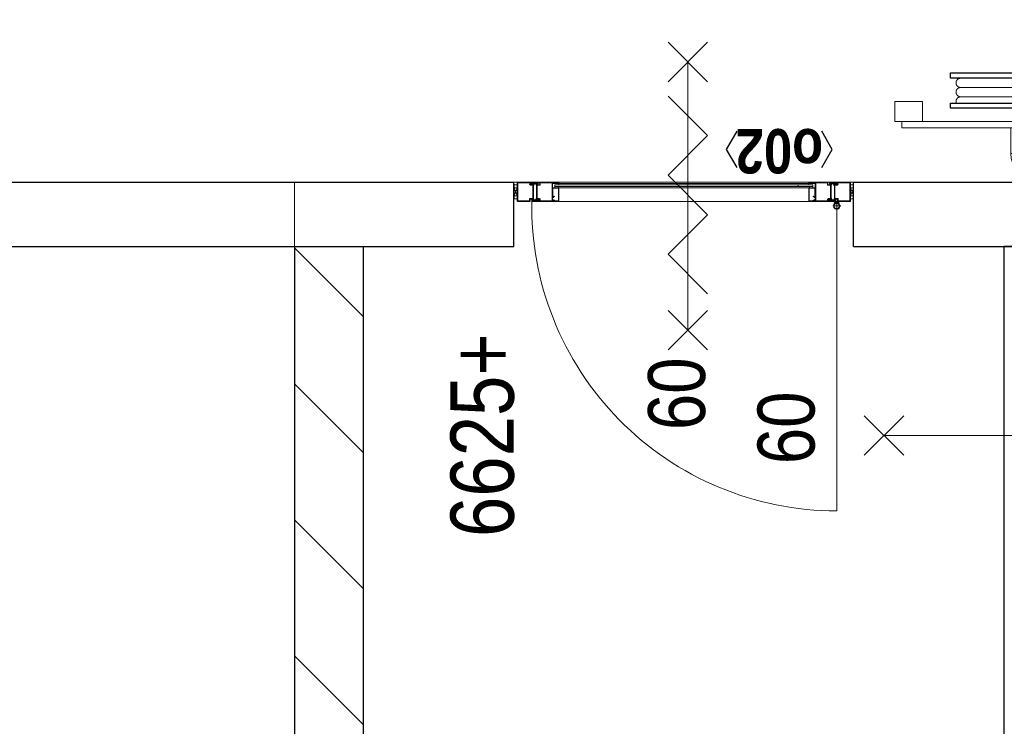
# Model space of a CAD drawing. Header units: millimetres. Extents: x -46954 to 169732, y -26853 to 94136.
# Tile 4 of 174: x -7834 to -4763, y -20086 to -17881. Entities that reach past the tile are written whole.
import ezdxf
from ezdxf.enums import TextEntityAlignment as Align

# ---------------------------------------------------------------- set-up
doc = ezdxf.new("R2010")
doc.units = ezdxf.units.MM
doc.header["$LTSCALE"] = 400
for name, color, linetype, lineweight in [('BA-Brandveiligheid', 7, 'Continuous', 15), ('Kozijnmerken', 43, 'Continuous', 9), ('mat-beton (ihwg)', 5, 'Continuous', 25), ('mat-kalkzandsteen', 5, 'Continuous', 25), ('None', 7, 'Continuous', 9), ('Tekst', 140, 'Continuous', 15)]:
    doc.layers.add(name, color=color, linetype=linetype, lineweight=lineweight)
doc.styles.add('Arial Narrow', font='ARIALN.TTF', dxfattribs={"height": 222.25})
doc.styles.add('Arial Narrow (bold)', font='ARIALNB.TTF', dxfattribs={"height": 172.861111})

# ---------------------------------------------------------------- blocks, each defined once
blk = doc.blocks.new('*X926')
at = {"layer": 'None', "lineweight": 9}
for p, q in [((-51600.8, 2705), (-51386.8, 2919)), ((-51176.5, 2705), (-50962.5, 2919)), ((-50752.3, 2705), (-50538.3, 2919)), ((-50328, 2705), (-50114, 2919))]:
    blk.add_line(p, q, dxfattribs=at)
blk = doc.blocks.new('060min zelfsluitend X')
at = {"layer": 'BA-Brandveiligheid', "color": 7, "linetype": 'Continuous', "lineweight": 15}
for p, q in [((-480.2, 61.7), (-356.7, -61.7)), ((-480.2, -61.7), (-356.7, 61.7)), ((480.2, 61.7), (356.7, -61.7)), ((480.2, -61.7), (356.7, 61.7))]:
    blk.add_line(p, q, dxfattribs=at)
at = {"layer": 'None', "color": 7, "linetype": 'Continuous', "lineweight": 15}
for p, q in [((-305.3, -61.7), (-181.8, 61.7)), ((-58.3, -61.7), (-181.8, 61.7)), ((-58.3, -61.7), (65.2, 61.7)), ((188.6, -61.7), (65.2, 61.7)), ((188.6, -61.7), (312.1, 61.7)), ((-418.5, 0), (418.5, 0))]:
    blk.add_line(p, q, dxfattribs=at)
at = {"layer": 'BA-Brandveiligheid', "color": 43, "insert": (-730.2, 124.2), "char_height": 177.8, "attachment_point": 1, "style": 'Arial Narrow'}
blk.add_mtext('60', dxfattribs=at)
blk = doc.blocks.new('Kozijnmerk 50')
at = {"layer": 'Kozijnmerken', "color": 92, "linetype": 'Continuous', "lineweight": 25}
for points in [[(-132.2, 50.6), (-164.8, -5.8), (-132.2, -62.1)], [(132.2, 50.6), (164.8, -5.8), (132.2, -62.1)]]:
    blk.add_lwpolyline(points, dxfattribs=at)
at = {"layer": 'None', "color": 43, "style": 'Arial Narrow (bold)'}
blk.add_attdef('merk', text='', height=138.3, dxfattribs=at).set_placement((0, 0), align=Align.MIDDLE_CENTER)
blk = doc.blocks.new('*U17')
at = {"layer": 'None', "color": 140, "linetype": 'Continuous', "lineweight": 15, "flags": 128}
blk.add_lwpolyline([(-21.4, 110), (58.6, 110), (58.6, 106.7, -0.391021), (52.6, 100.2), (-0.9, 95.9, 0.391021), (-12.4, 83.5), (-12.4, -83.5, 0.391021), (-0.9, -95.9), (52.6, -100.2, -0.391021), (58.6, -106.7), (58.6, -110), (-21.4, -110)], format="xyb", close=True, dxfattribs=at)
blk = doc.blocks.new('*U18')
at = {"layer": 'None', "color": 253, "linetype": 'Continuous', "lineweight": 5}
for p, q in [((96.625, -278), (96.625, 266)), ((125.704, -278), (125.704, 266)), ((50.42, -31.849), (50.42, 29))]:
    blk.add_line(p, q, dxfattribs=at)
at = {"layer": 'None', "color": 140, "linetype": 'Continuous', "lineweight": 15}
for p, q in [((50.42, 29), (1.453, 57.31)), ((0, -61), (50.42, -31.849))]:
    blk.add_line(p, q, dxfattribs=at)
at = {"layer": 'None', "color": 92, "linetype": 'Continuous', "lineweight": 25}
for points in [[(60.916, 296), (76.476, 296), (76.476, -300), (60.916, -300)], [(154.785, 296), (171.344, 296), (171.344, -302), (154.785, -302)]]:
    blk.add_lwpolyline(points, close=True, dxfattribs=at)
at = {"layer": 'None', "color": 253, "linetype": 'Continuous', "lineweight": 5}
blk.add_lwpolyline([(50.929, 18), (60.916, 18), (60.916, -18), (50.929, -18)], close=True, dxfattribs=at)
for points, knots in [([(96.866, 264), (96.866, 268.997), (93.792, 272.9335), (90.718, 276.87), (85.875, 278.0735), (81.032, 279.277), (76.476, 277.238)], [0, 0, 0, 0.333549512, 0.333549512, 0.666828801, 0.666828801, 1, 1, 1]), ([(125.825, 264), (125.825, 267.886), (123.8855, 271.2505), (121.946, 274.615), (118.586, 276.5575), (115.226, 278.5), (107.466, 278.5), (104.106, 276.5575), (100.746, 274.615), (98.806, 271.2505), (96.866, 267.886), (96.866, 264)], [0, 0, 0, 0.166769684, 0.166769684, 0.333423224, 0.333423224, 0.499994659, 0.666566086, 0.666566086, 0.833226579, 0.833226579, 1, 1, 1]), ([(154.785, 264), (154.785, 267.886), (152.845, 271.2505), (150.905, 274.615), (147.5455, 276.5575), (144.186, 278.5), (140.306, 278.5), (136.426, 278.5), (133.066, 276.5575), (129.706, 274.615), (127.7655, 271.2505), (125.825, 267.886), (125.825, 264)], [0, 0, 0, 0.166772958, 0.166772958, 0.333424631, 0.333424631, 0.499985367, 0.499985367, 0.666556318, 0.666556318, 0.833223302, 0.833223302, 1, 1, 1]), ([(76.477, -291.432), (81.039, -293.343), (85.8175, -292.072), (90.596, -290.801), (93.6105, -286.876), (96.625, -282.951), (96.625, -278)], [0, 0, 0, 0.333165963, 0.333165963, 0.666458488, 0.666458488, 1, 1, 1]), ([(96.625, -278), (96.625, -281.901), (98.573, -285.2795), (100.521, -288.658), (103.895, -290.609), (107.269, -292.56), (111.165, -292.56), (115.061, -292.56), (118.435, -290.609), (121.809, -288.658), (123.7565, -285.2795), (125.704, -281.901), (125.704, -278)], [0, 0, 0, 0.166754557, 0.166754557, 0.333426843, 0.333426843, 0.500005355, 0.500005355, 0.666583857, 0.666583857, 0.833249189, 0.833249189, 1, 1, 1]), ([(125.704, -278), (125.704, -281.901), (127.6525, -285.2795), (129.601, -288.658), (132.975, -290.609), (136.349, -292.56), (140.245, -292.56), (144.141, -292.56), (147.5145, -290.609), (150.888, -288.658), (152.836, -285.2795), (154.784, -281.901), (154.784, -278)], [0, 0, 0, 0.166757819, 0.166757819, 0.333436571, 0.333436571, 0.500014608, 0.500014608, 0.666582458, 0.666582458, 0.833245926, 0.833245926, 1, 1, 1])]:
    blk.add_open_spline(points, degree=2, knots=knots, dxfattribs=at)
blk = doc.blocks.new('BSH')
at = {"layer": 'None', "color": 140, "linetype": 'Continuous', "lineweight": 15}
for p, q in [((0, -61), (0, 111.155)), ((-159.8585, -36.7557), (-159.8585, 32.756)), ((-80, -6.8893), (-80, 2.8892))]:
    blk.add_line(p, q, dxfattribs=at)
at = {"layer": 'None', "color": 253, "linetype": 'Continuous', "lineweight": 5}
for p, q in [((135.277, -233.0824), (136.142, -233.8294)), ((27.7468, -383.0008), (105.0969, -276.5164)), ((130.6676, -289.4337), (48.7568, -402.0618))]:
    blk.add_line(p, q, dxfattribs=at)
at = {"layer": 'None', "color": 140, "linetype": 'Continuous', "lineweight": 15}
for points in [[(20, 469.75), (82, 469.75), (82, 382.75), (20, 382.75)], [(0, 448), (20, 448), (20, -452), (0, -452)], [(-160, 2.8892), (-9, 2.8892), (-9, -6.8893), (-160, -6.8893)]]:
    blk.add_lwpolyline(points, close=True, dxfattribs=at)
at = {"layer": 'None', "color": 8, "linetype": 'Continuous', "lineweight": 5}
for centre in [(-124, 37.275), (-44.5, 38.775), (-124, -41.275), (-45, -41.275)]:
    blk.add_circle(centre, 8.5, dxfattribs=at)
at = {"layer": 'None', "color": 140, "linetype": 'Continuous', "lineweight": 15}
for centre, start, end in [((-80, 28), 90, 180), ((-80, -32), 180, 270)]:
    blk.add_arc(centre, 80, start, end, dxfattribs=at)
at = {"layer": 'None', "color": 9, "linetype": 'Continuous', "lineweight": 5}
blk.add_arc((38.2528, -392.5302), 14.18399, 137.79060093, 325.77092307, dxfattribs=at)
at = {"layer": 'None', "color": 92, "linetype": 'Continuous', "lineweight": 25}
for points, knots in [([(-11.70075, 86.5025), (-12.2626, 89.0317), (-14.0137, 90.9408), (-15.7648, 92.8499), (-18.23575, 93.6275), (-20.7067, 94.4051), (-23.236, 93.84325), (-25.7653, 93.2814), (-27.67445, 91.53015), (-29.5836, 89.7789), (-30.36125, 87.3079), (-31.1389, 84.8369), (-30.57705, 82.3077), (-30.0152, 79.7785), (-28.26385, 77.8694), (-26.5125, 75.9603), (-24.0415, 75.1827), (-21.5705, 74.4051), (-19.0412, 74.96695), (-16.5119, 75.5288), (-14.60305, 77.28005), (-12.6942, 79.0313), (-11.91655, 81.5023), (-11.1389, 83.9733), (-11.70075, 86.5025)], [0, 0, 0, 0.0833344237, 0.0833344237, 0.1666618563, 0.1666618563, 0.2499968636, 0.2499968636, 0.3333348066, 0.3333348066, 0.4166657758, 0.4166657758, 0.5000000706, 0.5000000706, 0.583336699, 0.583336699, 0.666668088, 0.666668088, 0.7500039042, 0.7500039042, 0.8333377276, 0.8333377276, 0.9166657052, 0.9166657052, 1, 1, 1]), ([(-11.75695, -89.71225), (-12.375, -92.4944), (-14.3012, -94.5944), (-16.2274, -96.6944), (-18.94545, -97.54975), (-21.6635, -98.4051), (-24.4457, -97.78705), (-27.2279, -97.169), (-29.328, -95.24265), (-31.4281, -93.3163), (-32.2835, -90.5982), (-33.1389, -87.8801), (-32.52085, -85.09795), (-31.9028, -82.3158), (-29.97635, -80.2158), (-28.0499, -78.1158), (-25.3318, -77.26045), (-22.6137, -76.4051), (-19.83145, -77.02315), (-17.0492, -77.6412), (-14.94945, -79.56755), (-12.8497, -81.4939), (-11.9943, -84.212), (-11.1389, -86.9301), (-11.75695, -89.71225)], [0, 0, 0, 0.083334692, 0.083334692, 0.1666618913, 0.1666618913, 0.2499964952, 0.2499964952, 0.3333343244, 0.3333343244, 0.4166651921, 0.4166651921, 0.4999998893, 0.4999998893, 0.5833365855, 0.5833365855, 0.6666673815, 0.6666673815, 0.7500034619, 0.7500034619, 0.8333376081, 0.8333376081, 0.9166653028, 0.9166653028, 1, 1, 1])]:
    blk.add_open_spline(points, degree=2, knots=knots, dxfattribs=at)
at = {"layer": 'None', "color": 7}
blk.add_blockref('*U18', (0, 0), dxfattribs=at)
at = {"layer": 'None', "color": 140, "rotation": 180}
blk.add_blockref('*U17', (-21.4, -2), dxfattribs=at)
blk = doc.blocks.new('060min Y')
at = {"layer": 'BA-Brandveiligheid', "color": 7, "linetype": 'Continuous', "lineweight": 15}
for p, q in [((-61.7, 480.2), (61.7, 356.7)), ((61.7, 480.2), (-61.7, 356.7)), ((0, -418.5), (0, 418.5)), ((-61.7, -480.2), (61.7, -356.7)), ((61.7, -480.2), (-61.7, -356.7))]:
    blk.add_line(p, q, dxfattribs=at)
at = {"layer": 'BA-Brandveiligheid', "color": 43, "insert": (-89.5, 813), "char_height": 177.8, "attachment_point": 1, "style": 'Arial Narrow'}
blk.add_mtext('60', dxfattribs=at)
blk = doc.blocks.new('*U1176')
at = {"layer": 'None', "color": 8, "lineweight": 5}
blk.add_lwpolyline([(-49951.2, 1175), (-49951.2, 1185), (-49926.2, 1185), (-49926.2, 1175)], close=True, dxfattribs=at)
blk.add_lwpolyline([(-49951.2, 1175), (-49926.2, 1185), (-49926.2, 1175), (-49951.2, 1185)], dxfattribs=at)
blk = doc.blocks.new('*U1177')
at = {"layer": 'None', "color": 8, "linetype": 'Continuous', "lineweight": 5}
for points in [[(-49961.2, 1175), (-49959.6, 1180.4), (-49961.2, 1185), (-49956.2, 1185), (-49951.2, 1185), (-49951.2, 1180), (-49951.2, 1175), (-49956.2, 1175), (-49961.2, 1175)], [(-49916.2, 1175), (-49917.7, 1180.4), (-49916.2, 1185), (-49921.2, 1185), (-49926.2, 1185), (-49926.2, 1180), (-49926.2, 1175), (-49921.2, 1175), (-49916.2, 1175)]]:
    blk.add_open_spline(points, degree=2, knots=[0, 0, 0, 0.253055, 0.253055, 0.502036, 0.502036, 0.751018, 0.751018, 1, 1, 1], dxfattribs=at)
at = {"layer": 'None', "color": 7}
blk.add_blockref('*U1176', (0, 0), dxfattribs=at)
blk = doc.blocks.new('ARCPOLY21')
at = {"layer": 'None', "color": 8, "linetype": 'Continuous', "lineweight": 5}
for p, q in [((603.498816, 714.713573), (603.263974, 713.837028)), ((603.266954, 676.816344), (603.266954, 713.840008)), ((604.14046, 715.355217), (603.498816, 714.713573)), ((605.016947, 715.59006), (604.14046, 715.355217)), ((605.016947, 715.59), (641.516924, 715.59)), ((605.016947, 713.837028), (641.51895, 713.837028)), ((605.016947, 676.816344), (605.016947, 713.837028)), ((641.748786, 707.210541), (641.513944, 708.087087)), ((641.51895, 715.59006), (642.395437, 715.355217)), ((641.51895, 713.837028), (641.51895, 708.083987)), ((642.39049, 706.568897), (641.748786, 707.210541)), ((643.266976, 706.334054), (642.39049, 706.568897)), ((642.395437, 715.355217), (643.037081, 714.713573)), ((643.037081, 714.713573), (643.271923, 713.837028)), ((643.266976, 713.840008), (643.266976, 708.087087)), ((643.266976, 708.087087), (651.516974, 708.087087)), ((651.518941, 708.087087), (652.395487, 707.852185)), ((652.395487, 707.852185), (653.037071, 707.210541)), ((653.037071, 707.210541), (653.271973, 706.334054)), ((653.266966, 706.337094), (653.266966, 676.816344)), ((603.266954, 657.33999), (603.266954, 676.816344)), ((605.016947, 657.33707), (605.016947, 676.816344)), ((643.268943, 706.333995), (651.518941, 706.333995)), ((651.518941, 706.333995), (651.518941, 676.816344)), ((651.518941, 676.816344), (651.518941, 664.837003)), ((653.266966, 676.816344), (653.266966, 664.837003)), ((603.505969, 656.463563), (603.271961, 657.33707)), ((604.145408, 655.824125), (603.505969, 656.463563)), ((605.018973, 655.590057), (604.145408, 655.824125)), ((666.518927, 655.589998), (605.016947, 655.589998)), ((645.26695, 657.33707), (605.018973, 657.33707)), ((642.102242, 662.962556), (641.599953, 661.088109)), ((641.599953, 661.088109), (642.102242, 659.213603)), ((643.47446, 664.334774), (642.102242, 662.962556)), ((642.102242, 659.213603), (643.47446, 657.841384)), ((643.617749, 662.08756), (643.349946, 661.088109)), ((643.349946, 661.088109), (643.617749, 660.088599)), ((645.348966, 664.837062), (643.47446, 664.334774)), ((643.47446, 657.841384), (645.348966, 657.339096)), ((644.349456, 662.819266), (643.617749, 662.08756)), ((643.617749, 660.088599), (644.349456, 659.356892)), ((645.348966, 663.08707), (644.349456, 662.819266)), ((644.349456, 659.356892), (645.348966, 659.089088)), ((651.518941, 664.837003), (645.189941, 664.837003)), ((645.26695, 657.33707), (666.518927, 657.33707)), ((651.516974, 663.08701), (645.348966, 663.08701)), ((645.348966, 659.087062), (666.518927, 659.087062)), ((651.518941, 663.08707), (652.393937, 663.321495)), ((652.393937, 663.321495), (653.034508, 663.962066)), ((653.034508, 663.962066), (653.268933, 664.837062)), ((666.518927, 659.087062), (667.393923, 658.852637)), ((667.393923, 655.821502), (666.518927, 655.587077)), ((667.393923, 658.852637), (668.034494, 658.212066)), ((668.034494, 656.462073), (667.393923, 655.821502)), ((668.034494, 658.212066), (668.268919, 657.33707)), ((668.268919, 657.33707), (668.034494, 656.462073))]:
    blk.add_line(p, q, dxfattribs=at)
blk = doc.blocks.new('ARCPOLY22')
at = {"layer": 'None', "color": 8, "linetype": 'Continuous', "lineweight": 5}
for p, q in [((648.500085, 714.709997), (648.266017, 713.836491)), ((648.266017, 713.836491), (648.500085, 712.962985)), ((649.139583, 715.349495), (648.500085, 714.709997)), ((648.500085, 712.962985), (649.139583, 712.323546)), ((650.013089, 715.583503), (649.139583, 715.349495)), ((649.139583, 712.323546), (650.013089, 712.089479)), ((650.01303, 715.583563), (711.515069, 715.583563)), ((671.365023, 713.836551), (650.013089, 713.836551)), ((671.283066, 712.086558), (650.013089, 712.086558)), ((663.497508, 707.211494), (663.263083, 706.336498)), ((663.265109, 694.357216), (663.265109, 706.336558)), ((664.138079, 707.852066), (663.497508, 707.211494)), ((665.013075, 708.086491), (664.138079, 707.852066)), ((665.013075, 706.336558), (671.283066, 706.336558)), ((665.013075, 694.357216), (665.013075, 706.336558)), ((665.015101, 708.08655), (671.283066, 708.08655)), ((673.157573, 713.332236), (671.283066, 713.834465)), ((672.282577, 711.816669), (671.283066, 712.084472)), ((671.283066, 708.086491), (672.282577, 708.354354)), ((671.283066, 706.336498), (673.157573, 706.838787)), ((671.365023, 713.836551), (711.515069, 713.836551)), ((673.014224, 711.085021), (672.282577, 711.816669)), ((672.282577, 708.354354), (673.014224, 709.086001)), ((673.282087, 710.085511), (673.014224, 711.085021)), ((673.014224, 709.086001), (673.282087, 710.085511)), ((674.529791, 711.960018), (673.157573, 713.332236)), ((673.157573, 706.838787), (674.529791, 708.211005)), ((675.032079, 710.085511), (674.529791, 711.960018)), ((674.529791, 708.211005), (675.032079, 710.085511)), ((711.515069, 715.583503), (712.388575, 715.349495)), ((711.515069, 713.836551), (711.515069, 694.357216)), ((712.388575, 715.349495), (713.028014, 714.709997)), ((713.028014, 714.709997), (713.262081, 713.836491)), ((713.265061, 712.086558), (713.265061, 713.83357)), ((713.265061, 712.086558), (713.265061, 694.357216)), ((663.265109, 664.836466), (663.265109, 694.357216)), ((665.013075, 664.839566), (665.013075, 694.357216)), ((711.515069, 694.357216), (711.515069, 659.086466)), ((713.265061, 694.357216), (713.265061, 659.086525)), ((663.494945, 663.96302), (663.260043, 664.839506)), ((664.136589, 663.321376), (663.494945, 663.96302)), ((665.013075, 663.086534), (664.136589, 663.321376)), ((673.263073, 664.839566), (665.013075, 664.839566)), ((673.2651, 663.086474), (665.015101, 663.086474)), ((673.494935, 656.460047), (673.260093, 657.336533)), ((673.26504, 664.839506), (674.141586, 664.604664)), ((673.2651, 657.333553), (673.2651, 663.086474)), ((674.136579, 655.818403), (673.494935, 656.460047)), ((675.013065, 655.583501), (674.136579, 655.818403)), ((674.141586, 664.604664), (674.78323, 663.96302)), ((674.78323, 663.96302), (675.018072, 663.086534)), ((675.013065, 657.336593), (675.013065, 663.089573)), ((713.265061, 657.336593), (675.013065, 657.336593)), ((711.76511, 655.58356), (675.015092, 655.58356)), ((711.749554, 658.211052), (711.515069, 659.086049)), ((712.390065, 657.570481), (711.749554, 658.211052)), ((711.765051, 655.589461), (731.513083, 655.589461)), ((713.265061, 657.336056), (712.390065, 657.570481)), ((731.513083, 659.086466), (713.265061, 659.086466)), ((713.265061, 657.336473), (731.513083, 657.336473)), ((732.386589, 658.849478), (731.513083, 659.083545)), ((731.513083, 655.589521), (732.386589, 655.823588)), ((733.026028, 658.210039), (732.386589, 658.849478)), ((732.386589, 655.823588), (733.026028, 656.463027)), ((733.260095, 657.336533), (733.026028, 658.210039)), ((733.026028, 656.463027), (733.260095, 657.336533))]:
    blk.add_line(p, q, dxfattribs=at)
blk = doc.blocks.new('ARCPOLY24')
at = {"layer": 'None', "color": 8, "linetype": 'Continuous', "lineweight": 5}
for p, q in [((868.494928, 714.709997), (868.26092, 713.836491)), ((868.26092, 713.836491), (868.494928, 712.962985)), ((869.134426, 715.349495), (868.494928, 714.709997)), ((868.494928, 712.962985), (869.134426, 712.323546)), ((870.007932, 715.583503), (869.134426, 715.349495)), ((869.134426, 712.323546), (870.007932, 712.089479)), ((870.007873, 715.583563), (931.509912, 715.583563)), ((891.359866, 713.836551), (870.007932, 713.836551)), ((891.277909, 712.086558), (870.007932, 712.086558)), ((883.492351, 707.211494), (883.257926, 706.336498)), ((883.259952, 694.357216), (883.259952, 706.336558)), ((884.132922, 707.852066), (883.492351, 707.211494)), ((885.007918, 708.086491), (884.132922, 707.852066)), ((885.007918, 706.336558), (891.277909, 706.336558)), ((885.007918, 694.357216), (885.007918, 706.336558)), ((885.009944, 708.08655), (891.277909, 708.08655)), ((893.152416, 713.332236), (891.277909, 713.834465)), ((892.27742, 711.816669), (891.277909, 712.084472)), ((891.277909, 708.086491), (892.27742, 708.354354)), ((891.277909, 706.336498), (893.152416, 706.838787)), ((891.359866, 713.836551), (931.509912, 713.836551)), ((893.009067, 711.085021), (892.27742, 711.816669)), ((892.27742, 708.354354), (893.009067, 709.086001)), ((893.27693, 710.085511), (893.009067, 711.085021)), ((893.009067, 709.086001), (893.27693, 710.085511)), ((894.524634, 711.960018), (893.152416, 713.332236)), ((893.152416, 706.838787), (894.524634, 708.211005)), ((895.026922, 710.085511), (894.524634, 711.960018)), ((894.524634, 708.211005), (895.026922, 710.085511)), ((931.509912, 715.583503), (932.383418, 715.349495)), ((931.509912, 713.836551), (931.509912, 694.357216)), ((932.383418, 715.349495), (933.022857, 714.709997)), ((933.022857, 714.709997), (933.256924, 713.836491)), ((933.259904, 712.086558), (933.259904, 713.83357)), ((933.259904, 712.086558), (933.259904, 694.357216)), ((883.259952, 664.836466), (883.259952, 694.357216)), ((885.007918, 664.839566), (885.007918, 694.357216)), ((931.509912, 694.357216), (931.509912, 659.086466)), ((933.259904, 694.357216), (933.259904, 659.086525)), ((883.489788, 663.96302), (883.254886, 664.839506)), ((884.131432, 663.321376), (883.489788, 663.96302)), ((885.007918, 663.086534), (884.131432, 663.321376)), ((893.257916, 664.839566), (885.007918, 664.839566)), ((893.259943, 663.086474), (885.009944, 663.086474)), ((893.489778, 656.460047), (893.254936, 657.336533)), ((893.259883, 664.839506), (894.136429, 664.604664)), ((893.259943, 657.333553), (893.259943, 663.086474)), ((894.131422, 655.818403), (893.489778, 656.460047)), ((895.007908, 655.583501), (894.131422, 655.818403)), ((894.136429, 664.604664), (894.778073, 663.96302)), ((894.778073, 663.96302), (895.012915, 663.086534)), ((895.007908, 657.336593), (895.007908, 663.089573)), ((933.259904, 657.336593), (895.007908, 657.336593)), ((931.759953, 655.58356), (895.009935, 655.58356)), ((931.744397, 658.211052), (931.509912, 659.086049)), ((932.384908, 657.570481), (931.744397, 658.211052)), ((931.759894, 655.589461), (951.507926, 655.589461)), ((933.259904, 657.335997), (932.384908, 657.570481)), ((951.507926, 659.086466), (933.259904, 659.086466)), ((933.259904, 657.336473), (951.507926, 657.336473)), ((952.381432, 658.849478), (951.507926, 659.083545)), ((951.507926, 655.589521), (952.381432, 655.823588)), ((953.020871, 658.210039), (952.381432, 658.849478)), ((952.381432, 655.823588), (953.020871, 656.463027)), ((953.254938, 657.336533), (953.020871, 658.210039)), ((953.020871, 656.463027), (953.254938, 657.336533))]:
    blk.add_line(p, q, dxfattribs=at)
blk = doc.blocks.new('*U1181')
at = {"layer": 'None', "color": 8, "lineweight": 5}
blk.add_lwpolyline([(-49951.2, 2224), (-49951.2, 2234), (-49926.2, 2234), (-49926.2, 2224)], close=True, dxfattribs=at)
blk.add_lwpolyline([(-49951.2, 2224), (-49926.2, 2234), (-49926.2, 2224), (-49951.2, 2234)], dxfattribs=at)
blk = doc.blocks.new('*U1182')
at = {"layer": 'None', "color": 8, "linetype": 'Continuous', "lineweight": 5}
for points in [[(-49961.2, 2224), (-49959.6, 2229.3), (-49961.2, 2234), (-49956.2, 2234), (-49951.2, 2234), (-49951.2, 2229), (-49951.2, 2224), (-49956.2, 2224), (-49961.2, 2224)], [(-49916.2, 2224), (-49917.7, 2229.3), (-49916.2, 2234), (-49921.2, 2234), (-49926.2, 2234), (-49926.2, 2229), (-49926.2, 2224), (-49921.2, 2224), (-49916.2, 2224)]]:
    blk.add_open_spline(points, degree=2, knots=[0, 0, 0, 0.253055, 0.253055, 0.502036, 0.502036, 0.751018, 0.751018, 1, 1, 1], dxfattribs=at)
at = {"layer": 'None', "color": 7}
blk.add_blockref('*U1181', (0, 0), dxfattribs=at)
blk = doc.blocks.new('*U1183')
at = {"layer": 'None', "color": 8, "linetype": 'Continuous', "lineweight": 5}
for p, q in [((-49914.5, 2182.5), (-49916.4, 2179)), ((-49914.8, 2180.4), (-49914.7, 2180.6)), ((-49914.7, 2180.6), (-49914.5, 2180.6)), ((-49914.3, 2182.6), (-49914.5, 2182.5)), ((-49914.5, 2180.6), (-49914.4, 2180.4)), ((-49914, 2182.7), (-49914.3, 2182.6)), ((-49913.8, 2182.6), (-49914, 2182.7)), ((-49912.4, 2181.1), (-49913.8, 2182.6)), ((-49912.4, 2175.4), (-49912.4, 2181.1)), ((-49965.3, 2178.1), (-49965.4, 2177.5)), ((-49965.4, 2163.9), (-49965.4, 2177.5)), ((-49965.4, 2163.9), (-49965.3, 2163.9)), ((-49965.3, 2162.5), (-49965.4, 2162.5)), ((-49965.4, 2162.5), (-49965.4, 2156.8)), ((-49965.4, 2156.8), (-49964, 2155.4)), ((-49964.9, 2178.5), (-49965.3, 2178.1)), ((-49965.3, 2163.9), (-49965, 2163.6)), ((-49965.1, 2162.8), (-49965.3, 2162.5)), ((-49964.9, 2163.2), (-49965.1, 2162.8)), ((-49965, 2163.6), (-49964.9, 2163.2)), ((-49964.3, 2178.6), (-49964.9, 2178.5)), ((-49964.2, 2177.4), (-49964.4, 2177.3)), ((-49964.4, 2177.3), (-49964.4, 2177.2)), ((-49964.4, 2175.4), (-49964.4, 2177.2)), ((-49964.4, 2175.4), (-49964.2, 2172.7)), ((-49963.8, 2178.5), (-49964.3, 2178.6)), ((-49964, 2177.3), (-49964.2, 2177.4)), ((-49964.2, 2172.7), (-49963.5, 2167.1)), ((-49961.2, 2173), (-49964, 2177.3)), ((-49964, 2155.4), (-49963.9, 2155.3)), ((-49963.9, 2155.3), (-49963.6, 2155.3)), ((-49963.4, 2178.1), (-49963.8, 2178.5)), ((-49963.6, 2155.3), (-49963.4, 2155.4)), ((-49963.3, 2166.7), (-49963.5, 2167.1)), ((-49963.5, 2157.5), (-49963.3, 2157.7)), ((-49963.4, 2157.4), (-49963.5, 2157.5)), ((-49960.4, 2173.5), (-49963.4, 2178.1)), ((-49963.4, 2161.1), (-49963.1, 2163.1)), ((-49963.4, 2158.9), (-49961.5, 2162.5)), ((-49963.3, 2161), (-49963.4, 2161.1)), ((-49963.4, 2155.4), (-49961.5, 2158.9)), ((-49963.3, 2157.7), (-49963.4, 2158.9)), ((-49963.2, 2157.4), (-49963.4, 2157.4)), ((-49962.8, 2166.3), (-49963.3, 2166.7)), ((-49963.1, 2161), (-49963.3, 2161)), ((-49962.2, 2159.3), (-49963.2, 2157.7)), ((-49963.2, 2157.7), (-49963.1, 2157.5)), ((-49963.1, 2157.5), (-49963.2, 2157.4)), ((-49963.1, 2163.1), (-49962.9, 2163.6)), ((-49962.1, 2162.8), (-49963.1, 2161)), ((-49962.9, 2163.6), (-49962.6, 2163.9)), ((-49962.8, 2166.3), (-49959.2, 2165.1)), ((-49962.6, 2163.9), (-49962.1, 2164)), ((-49961.8, 2159.5), (-49962.2, 2159.3)), ((-49958.6, 2164), (-49962.1, 2164)), ((-49961.8, 2162.9), (-49962.1, 2162.8)), ((-49961.5, 2162.8), (-49961.8, 2162.9)), ((-49961.5, 2159.3), (-49961.8, 2159.5)), ((-49961.5, 2162.5), (-49961.5, 2162.8)), ((-49961.5, 2158.9), (-49961.5, 2159.3)), ((-49961, 2172.8), (-49961.2, 2173)), ((-49960.8, 2172.8), (-49961, 2172.8)), ((-49960.6, 2172.9), (-49960.8, 2172.8)), ((-49960.4, 2173), (-49960.6, 2172.9)), ((-49960.6, 2172.9), (-49960.6, 2172.9)), ((-49960.4, 2173.5), (-49960.4, 2173.3)), ((-49960.4, 2173.3), (-49960.4, 2173)), ((-49958.8, 2164.9), (-49959.2, 2165.1)), ((-49958.5, 2164.6), (-49958.8, 2164.9)), ((-49958.4, 2164.1), (-49958.6, 2164)), ((-49958.5, 2164.6), (-49958.4, 2164.2)), ((-49958.4, 2164.2), (-49958.4, 2164.1)), ((-49919.5, 2173.8), (-49919.3, 2174)), ((-49919.5, 2173.7), (-49919.5, 2173.8)), ((-49919.4, 2173.4), (-49919.5, 2173.7)), ((-49919.4, 2173.4), (-49919.1, 2173)), ((-49919.3, 2174), (-49915.8, 2173.9)), ((-49919.1, 2173), (-49918.7, 2172.8)), ((-49915.1, 2171.6), (-49918.7, 2172.8)), ((-49917.5, 2164.9), (-49917.3, 2165.1)), ((-49917.5, 2164.6), (-49917.5, 2164.9)), ((-49917.4, 2164.4), (-49917.5, 2164.6)), ((-49917.4, 2164.4), (-49914.5, 2159.8)), ((-49917.3, 2165.1), (-49917.3, 2165.1)), ((-49917.3, 2165.1), (-49917, 2165.1)), ((-49917, 2165.1), (-49916.8, 2165.1)), ((-49916.8, 2165.1), (-49916.7, 2164.9)), ((-49916.7, 2164.9), (-49913.8, 2160.7)), ((-49916.4, 2179), (-49916.4, 2178.6)), ((-49914.5, 2179), (-49916.4, 2175.4)), ((-49916.4, 2178.6), (-49916.1, 2178.4)), ((-49916.4, 2175.4), (-49916.4, 2175.1)), ((-49916.4, 2175.1), (-49916.1, 2175)), ((-49916.1, 2178.4), (-49915.7, 2178.6)), ((-49916.1, 2175), (-49915.8, 2175.2)), ((-49915.8, 2175.2), (-49914.8, 2176.9)), ((-49915.3, 2174), (-49915.8, 2173.9)), ((-49915.7, 2178.6), (-49914.7, 2180.2)), ((-49915, 2174.3), (-49915.3, 2174)), ((-49915.1, 2171.6), (-49914.6, 2171.3)), ((-49914.8, 2174.8), (-49915, 2174.3)), ((-49914.7, 2180.2), (-49914.8, 2180.4)), ((-49914.8, 2176.9), (-49914.6, 2177)), ((-49914.5, 2176.8), (-49914.8, 2174.8)), ((-49914.6, 2177), (-49914.5, 2176.8)), ((-49914.6, 2171.3), (-49914.4, 2170.8)), ((-49914.4, 2180.4), (-49914.5, 2180.2)), ((-49914.5, 2180.2), (-49914.5, 2179)), ((-49914.5, 2159.8), (-49914.1, 2159.5)), ((-49913.7, 2165.2), (-49914.4, 2170.8)), ((-49914.1, 2159.5), (-49913.5, 2159.3)), ((-49913.8, 2160.7), (-49913.7, 2160.6)), ((-49913.5, 2162.6), (-49913.7, 2165.2)), ((-49913.7, 2160.6), (-49913.5, 2160.7)), ((-49913.5, 2162.6), (-49913.5, 2160.8)), ((-49913.5, 2160.7), (-49913.5, 2160.8)), ((-49913.5, 2159.3), (-49913, 2159.4)), ((-49913, 2174.7), (-49912.8, 2175.1)), ((-49912.9, 2174.3), (-49913, 2174.7)), ((-49913, 2159.4), (-49912.6, 2159.8)), ((-49912.6, 2174), (-49912.9, 2174.3)), ((-49912.8, 2175.1), (-49912.5, 2175.4)), ((-49912.4, 2174), (-49912.6, 2174)), ((-49912.6, 2159.8), (-49912.4, 2160.4)), ((-49912.5, 2175.4), (-49912.4, 2175.4)), ((-49912.4, 2174), (-49912.4, 2160.4)), ((-49968.9, 2119.3), (-49968.9, 1365)), ((-49908.9, 2119.3), (-49908.9, 1365)), ((-49968.4, 2111.7), (-49968.1, 2112.8)), ((-49968.4, 2111.7), (-49968.4, 2095.3)), ((-49968.4, 2095.3), (-49968.3, 2094.6)), ((-49968.3, 2094.6), (-49967.8, 2094.2)), ((-49968.1, 2112.8), (-49967.3, 2113.7)), ((-49967.8, 2094.2), (-49967.1, 2094)), ((-49967.3, 2113.7), (-49966.1, 2114)), ((-49967.2, 2111.7), (-49967.1, 2112.2)), ((-49967.2, 2111.7), (-49967.2, 2095.2)), ((-49967.2, 2095.2), (-49927.7, 2095.2)), ((-49967.1, 2112.2), (-49966.7, 2112.6)), ((-49967.1, 2094), (-49944.7, 2094)), ((-49966.7, 2112.6), (-49966.1, 2112.7)), ((-49966.1, 2114), (-49965, 2113.7)), ((-49966.1, 2112.7), (-49965.6, 2112.6)), ((-49965.6, 2112.6), (-49965.2, 2112.2)), ((-49965.2, 2111.3), (-49965.5, 2107.6)), ((-49964.3, 2107.4), (-49965.5, 2107.6)), ((-49965.2, 2112.2), (-49965.1, 2111.7)), ((-49965.1, 2111.7), (-49965.2, 2111.3)), ((-49965, 2113.7), (-49964.1, 2112.8)), ((-49963.9, 2111.1), (-49964.3, 2107.4)), ((-49964.1, 2112.8), (-49963.8, 2111.7)), ((-49963.8, 2111.7), (-49963.9, 2111.1)), ((-49956.2, 2113.1), (-49956.4, 2112.1)), ((-49956.4, 2112.1), (-49956.2, 2111.2)), ((-49955.5, 2113.8), (-49956.2, 2113.1)), ((-49955.9, 2110.9), (-49953.2, 2108.2)), ((-49954.5, 2114), (-49955.5, 2113.8)), ((-49955, 2112.4), (-49955.1, 2112.1)), ((-49955.1, 2112.1), (-49955.1, 2111.8)), ((-49955.1, 2111.8), (-49955, 2111.7)), ((-49954.8, 2112.6), (-49955, 2112.4)), ((-49955, 2111.7), (-49952.3, 2109.1)), ((-49954.5, 2112.7), (-49954.8, 2112.6)), ((-49954.7, 2094), (-49938.9, 2094)), ((-49944.7, 2114), (-49954.5, 2114)), ((-49927.7, 2112.7), (-49954.5, 2112.7)), ((-49952.3, 2109.1), (-49953.2, 2108.2)), ((-49944.7, 2094), (-49927.6, 2094)), ((-49927.7, 2114), (-49927, 2113.8)), ((-49927.7, 2095.2), (-49927.7, 2112.7)), ((-49927.6, 2094), (-49926.9, 2094.2)), ((-49927.1, 2113.8), (-49926.6, 2113.3)), ((-49926.9, 2094.2), (-49926.5, 2094.6)), ((-49926.6, 2113.3), (-49926.5, 2112.7)), ((-49926.6, 2094.6), (-49926.5, 2095.3)), ((-49926.5, 2095.3), (-49926.5, 2112.7)), ((-49916.9, 2106.5), (-49926.5, 2106.5)), ((-49921.9, 2096.5), (-49926.5, 2096.5)), ((-49926.5, 2096.5), (-49926.5, 1365)), ((-49921.9, 1383), (-49921.9, 2106.5)), ((-49916.9, 1383), (-49916.9, 2106.5)), ((-49910.4, 2094), (-49916.9, 2094)), ((-49912.4, 2095.7), (-49912.4, 1365)), ((-49968.9, 1286.5), (-49968.9, 1365)), ((-49926.5, 1365), (-49926.5, 1333.8)), ((-49912.4, 1365), (-49912.4, 1333.8)), ((-49908.9, 1286.5), (-49908.9, 1365)), ((-49926.5, 1313.7), (-49926.5, 1347.5)), ((-49921.9, 1347.5), (-49921.9, 1302.5)), ((-49916.9, 1347.5), (-49916.9, 1302.5)), ((-49912.4, 1313.2), (-49912.4, 1333.8)), ((-49968.4, 1313.7), (-49968.3, 1314.4)), ((-49968.4, 1297.3), (-49968.4, 1313.7)), ((-49968.4, 1297.3), (-49968.1, 1296.1)), ((-49968.3, 1314.4), (-49967.8, 1314.8)), ((-49968.1, 1296.1), (-49967.3, 1295.3)), ((-49967.8, 1314.8), (-49967.1, 1315)), ((-49967.3, 1295.3), (-49966.1, 1295)), ((-49967.2, 1313.7), (-49927.7, 1313.7)), ((-49967.2, 1297.3), (-49967.2, 1313.7)), ((-49967.2, 1297.3), (-49967.1, 1296.8)), ((-49967.1, 1315), (-49944.7, 1315)), ((-49967.1, 1296.8), (-49966.7, 1296.4)), ((-49966.7, 1296.4), (-49966.1, 1296.2)), ((-49966.1, 1296.2), (-49965.6, 1296.4)), ((-49966.1, 1295), (-49965, 1295.3)), ((-49965.6, 1296.4), (-49965.2, 1296.8)), ((-49964.3, 1301.5), (-49965.5, 1301.4)), ((-49965.2, 1297.7), (-49965.5, 1301.4)), ((-49965.1, 1297.3), (-49965.2, 1297.7)), ((-49965.2, 1296.8), (-49965.1, 1297.3)), ((-49965, 1295.3), (-49964.1, 1296.1)), ((-49963.9, 1297.8), (-49964.3, 1301.5)), ((-49964.1, 1296.1), (-49963.8, 1297.3)), ((-49963.8, 1297.3), (-49963.9, 1297.8)), ((-49956.4, 1296.8), (-49956.2, 1297.8)), ((-49956.2, 1295.9), (-49956.4, 1296.8)), ((-49956.2, 1297.8), (-49955.9, 1298.1)), ((-49955.5, 1295.2), (-49956.2, 1295.9)), ((-49955.9, 1298.1), (-49953.2, 1300.8)), ((-49954.5, 1295), (-49955.5, 1295.2)), ((-49955.1, 1297.2), (-49955, 1297.3)), ((-49955.1, 1296.8), (-49955.1, 1297.2)), ((-49955, 1296.5), (-49955.1, 1296.8)), ((-49955, 1297.3), (-49952.3, 1299.9)), ((-49954.8, 1296.3), (-49955, 1296.5)), ((-49954.5, 1296.2), (-49954.8, 1296.3)), ((-49954.7, 1315), (-49938.9, 1315)), ((-49927.7, 1296.2), (-49954.5, 1296.2)), ((-49944.7, 1295), (-49954.5, 1295)), ((-49952.3, 1299.9), (-49953.2, 1300.8)), ((-49944.7, 1315), (-49938.9, 1315)), ((-49944.7, 1315), (-49927.6, 1315)), ((-49927.7, 1313.7), (-49927.7, 1296.2)), ((-49927.7, 1295), (-49927, 1295.2)), ((-49927.6, 1315), (-49926.9, 1314.8)), ((-49927.1, 1295.2), (-49926.6, 1295.6)), ((-49926.9, 1314.8), (-49926.5, 1314.4)), ((-49926.6, 1314.4), (-49926.5, 1313.7)), ((-49926.6, 1295.6), (-49926.5, 1296.3)), ((-49926.5, 1313.7), (-49926.5, 1296.3)), ((-49921.9, 1312.5), (-49926.5, 1312.5)), ((-49916.9, 1302.5), (-49926.5, 1302.5)), ((-49910.4, 1315), (-49916.9, 1315)), ((-49992.6, 1230.1), (-49992.9, 1227.5)), ((-49991.6, 1232.5), (-49992.6, 1230.1)), ((-49990, 1234.6), (-49991.6, 1232.5)), ((-49990.8, 1227.5), (-49990.6, 1229.6)), ((-49990.6, 1229.6), (-49989.8, 1231.5)), ((-49987.9, 1236.2), (-49990, 1234.6)), ((-49989.8, 1231.5), (-49988.5, 1233.2)), ((-49988.5, 1233.2), (-49986.8, 1234.4)), ((-49985.4, 1237.2), (-49987.9, 1236.2)), ((-49986.8, 1234.4), (-49984.9, 1235.2)), ((-49982.8, 1237.6), (-49985.4, 1237.2)), ((-49984.9, 1235.2), (-49982.8, 1235.5)), ((-49982.8, 1215.1), (-49982.8, 1240.2)), ((-49982.8, 1237.6), (-49980.2, 1237.2)), ((-49980.8, 1235.2), (-49982.8, 1235.5)), ((-49978.8, 1234.4), (-49980.8, 1235.2)), ((-49980.2, 1237.2), (-49977.8, 1236.2)), ((-49977.2, 1233.2), (-49978.8, 1234.4)), ((-49970.2, 1232), (-49977.8, 1236.2)), ((-49977.8, 1236.2), (-49975.7, 1234.6)), ((-49975.9, 1231.5), (-49977.2, 1233.2)), ((-49975.1, 1229.6), (-49975.9, 1231.5)), ((-49975.7, 1234.6), (-49974.1, 1232.5)), ((-49974.8, 1227.5), (-49975.1, 1229.6)), ((-49974.1, 1232.5), (-49973.1, 1230.1)), ((-49969.8, 1230.4), (-49974.1, 1222.4)), ((-49973.1, 1230.1), (-49972.8, 1227.5)), ((-49969.8, 1230.4), (-49970.2, 1232)), ((-49965.4, 1252.2), (-49964, 1253.6)), ((-49965.4, 1246.5), (-49965.4, 1252.2)), ((-49965.3, 1246.5), (-49965.4, 1246.5)), ((-49965.4, 1245), (-49965.3, 1245.1)), ((-49965.4, 1245), (-49965.4, 1231.5)), ((-49965.3, 1230.9), (-49965.4, 1231.5)), ((-49965.1, 1246.2), (-49965.3, 1246.5)), ((-49965.3, 1245.1), (-49965, 1245.4)), ((-49964.9, 1230.5), (-49965.3, 1230.9)), ((-49964.9, 1245.8), (-49965.1, 1246.2)), ((-49965, 1245.4), (-49964.9, 1245.8)), ((-49964.3, 1230.4), (-49964.9, 1230.5)), ((-49964.4, 1233.6), (-49964.2, 1236.2)), ((-49964.4, 1233.6), (-49964.4, 1231.8)), ((-49964.4, 1231.7), (-49964.4, 1231.8)), ((-49964.2, 1231.6), (-49964.4, 1231.7)), ((-49963.8, 1230.5), (-49964.3, 1230.4)), ((-49964.2, 1236.2), (-49963.5, 1241.8)), ((-49964, 1231.7), (-49964.2, 1231.6)), ((-49964, 1253.6), (-49963.9, 1253.7)), ((-49961.2, 1236), (-49964, 1231.7)), ((-49963.9, 1253.7), (-49963.6, 1253.7)), ((-49963.4, 1230.9), (-49963.8, 1230.5)), ((-49963.6, 1253.7), (-49963.4, 1253.5)), ((-49963.4, 1251.6), (-49963.5, 1251.5)), ((-49963.5, 1251.5), (-49963.3, 1251.3)), ((-49963.3, 1242.3), (-49963.5, 1241.8)), ((-49963.4, 1253.5), (-49961.5, 1250.1)), ((-49963.2, 1251.6), (-49963.4, 1251.6)), ((-49963.3, 1251.3), (-49963.4, 1250)), ((-49963.4, 1250), (-49961.5, 1246.5)), ((-49963.3, 1248), (-49963.4, 1247.8)), ((-49963.4, 1247.8), (-49963.1, 1245.8)), ((-49960.4, 1235.5), (-49963.4, 1230.9)), ((-49963.1, 1247.9), (-49963.3, 1248)), ((-49962.8, 1242.7), (-49963.3, 1242.3)), ((-49963.1, 1251.5), (-49963.2, 1251.6)), ((-49963.2, 1251.3), (-49963.1, 1251.5)), ((-49962.2, 1249.7), (-49963.2, 1251.3)), ((-49962.1, 1246.2), (-49963.1, 1247.9)), ((-49963.1, 1245.8), (-49962.9, 1245.4)), ((-49962.9, 1245.4), (-49962.6, 1245.1)), ((-49962.8, 1242.7), (-49959.2, 1243.8)), ((-49962.6, 1245.1), (-49962.1, 1245)), ((-49961.8, 1249.5), (-49962.2, 1249.7)), ((-49961.8, 1246), (-49962.1, 1246.2)), ((-49958.6, 1245), (-49962.1, 1245)), ((-49961.5, 1249.7), (-49961.8, 1249.5)), ((-49961.5, 1246.2), (-49961.8, 1246)), ((-49961.5, 1250.1), (-49961.5, 1249.7)), ((-49961.5, 1246.5), (-49961.5, 1246.2)), ((-49961, 1236.1), (-49961.2, 1236)), ((-49960.8, 1236.2), (-49961, 1236.1)), ((-49960.6, 1236.1), (-49960.8, 1236.2)), ((-49960.6, 1236.1), (-49960.6, 1236.1)), ((-49960.4, 1235.9), (-49960.6, 1236.1)), ((-49960.4, 1235.7), (-49960.4, 1235.9)), ((-49960.4, 1235.5), (-49960.4, 1235.7)), ((-49958.8, 1244), (-49959.2, 1243.8)), ((-49958.5, 1244.4), (-49958.8, 1244)), ((-49958.4, 1244.8), (-49958.6, 1245)), ((-49958.5, 1244.4), (-49958.4, 1244.7)), ((-49958.4, 1244.7), (-49958.4, 1244.8)), ((-49919.4, 1235.6), (-49919.5, 1235.2)), ((-49919.5, 1235.2), (-49919.5, 1235.1)), ((-49919.5, 1235.1), (-49919.3, 1235)), ((-49919.4, 1235.6), (-49919.1, 1235.9)), ((-49919.3, 1235), (-49915.8, 1235)), ((-49919.1, 1235.9), (-49918.7, 1236.2)), ((-49915.1, 1237.3), (-49918.7, 1236.2)), ((-49917.4, 1244.5), (-49917.5, 1244.3)), ((-49917.5, 1244.3), (-49917.5, 1244)), ((-49917.5, 1244), (-49917.3, 1243.9)), ((-49917.4, 1244.5), (-49914.5, 1249.1)), ((-49917.3, 1243.9), (-49917.3, 1243.9)), ((-49917.3, 1243.9), (-49917, 1243.8)), ((-49917, 1243.8), (-49916.8, 1243.9)), ((-49916.8, 1243.9), (-49916.7, 1244)), ((-49916.7, 1244), (-49913.8, 1248.3)), ((-49916.4, 1233.8), (-49916.1, 1233.9)), ((-49916.4, 1233.5), (-49916.4, 1233.8)), ((-49914.5, 1229.9), (-49916.4, 1233.5)), ((-49916.4, 1230.3), (-49916.1, 1230.5)), ((-49916.4, 1229.9), (-49916.4, 1230.3)), ((-49914.5, 1226.4), (-49916.4, 1229.9)), ((-49916.1, 1233.9), (-49915.8, 1233.8)), ((-49916.1, 1230.5), (-49915.7, 1230.3)), ((-49915.3, 1234.9), (-49915.8, 1235)), ((-49915.8, 1233.8), (-49914.8, 1232)), ((-49915.7, 1230.3), (-49914.7, 1228.7)), ((-49915, 1234.6), (-49915.3, 1234.9)), ((-49915.1, 1237.3), (-49914.6, 1237.7)), ((-49914.8, 1234.2), (-49915, 1234.6)), ((-49914.5, 1232.1), (-49914.8, 1234.2)), ((-49914.8, 1232), (-49914.6, 1232)), ((-49914.7, 1228.7), (-49914.8, 1228.5)), ((-49914.8, 1228.5), (-49914.7, 1228.4)), ((-49914.6, 1237.7), (-49914.4, 1238.1)), ((-49914.6, 1232), (-49914.5, 1232.1)), ((-49914.5, 1249.1), (-49914.1, 1249.5)), ((-49914.5, 1228.7), (-49914.5, 1229.9)), ((-49914.4, 1228.5), (-49914.5, 1228.7)), ((-49914.5, 1228.4), (-49914.4, 1228.5)), ((-49913.7, 1243.8), (-49914.4, 1238.1)), ((-49914.1, 1249.5), (-49913.5, 1249.6)), ((-49913.8, 1248.3), (-49913.7, 1248.4)), ((-49913.7, 1248.4), (-49913.5, 1248.3)), ((-49913.5, 1246.4), (-49913.7, 1243.8)), ((-49913.5, 1249.6), (-49913, 1249.5)), ((-49913.5, 1248.3), (-49913.5, 1248.2)), ((-49913.5, 1246.4), (-49913.5, 1248.2)), ((-49913, 1249.5), (-49912.6, 1249.1)), ((-49912.9, 1234.6), (-49913, 1234.2)), ((-49913, 1234.2), (-49912.8, 1233.8)), ((-49912.6, 1234.9), (-49912.9, 1234.6)), ((-49912.8, 1233.8), (-49912.5, 1233.5)), ((-49912.6, 1249.1), (-49912.4, 1248.5)), ((-49912.4, 1235), (-49912.6, 1234.9)), ((-49912.5, 1233.5), (-49912.4, 1233.5)), ((-49912.4, 1235), (-49912.4, 1248.5)), ((-49912.4, 1233.5), (-49912.4, 1227.8)), ((-50000.9, 1227.5), (-49974.2, 1227.5)), ((-49992.6, 1224.9), (-49992.9, 1227.5)), ((-49991.6, 1222.5), (-49992.6, 1224.9)), ((-49990, 1220.4), (-49991.6, 1222.5)), ((-49990.8, 1227.5), (-49990.6, 1225.4)), ((-49990.6, 1225.4), (-49989.8, 1223.5)), ((-49987.9, 1218.8), (-49990, 1220.4)), ((-49989.8, 1223.5), (-49988.5, 1221.8)), ((-49988.5, 1221.8), (-49986.8, 1220.6)), ((-49985.4, 1217.8), (-49987.9, 1218.8)), ((-49986.8, 1220.6), (-49984.9, 1219.8)), ((-49982.8, 1217.4), (-49985.4, 1217.8)), ((-49984.9, 1219.8), (-49982.8, 1219.5)), ((-49980.8, 1219.8), (-49982.8, 1219.5)), ((-49982.8, 1217.4), (-49980.2, 1217.8)), ((-49978.8, 1220.6), (-49980.8, 1219.8)), ((-49980.2, 1217.8), (-49977.8, 1218.8)), ((-49977.2, 1221.8), (-49978.8, 1220.6)), ((-49970.3, 1222.7), (-49977.8, 1218.7)), ((-49977.8, 1218.8), (-49975.7, 1220.4)), ((-49975.9, 1223.5), (-49977.2, 1221.8)), ((-49975.1, 1225.4), (-49975.9, 1223.5)), ((-49975.7, 1220.4), (-49974.1, 1222.5)), ((-49974.8, 1227.5), (-49975.1, 1225.4)), ((-49974.1, 1222.5), (-49973.1, 1224.9)), ((-49973.1, 1224.9), (-49972.8, 1227.5)), ((-49969.7, 1224.9), (-49971.3, 1227.7)), ((-49969.7, 1224.9), (-49970.3, 1222.7)), ((-49914.7, 1228.4), (-49914.5, 1228.4)), ((-49914.3, 1226.3), (-49914.5, 1226.4)), ((-49914, 1226.3), (-49914.3, 1226.3)), ((-49913.8, 1226.4), (-49914, 1226.3)), ((-49912.4, 1227.8), (-49913.8, 1226.4))]:
    blk.add_line(p, q, dxfattribs=at)
at = {"layer": 'None', "color": 8, "lineweight": 5}
blk.add_line((-49910.7, 2159), (-49910.7, 2154), dxfattribs=at)
at = {"layer": 'None', "color": 43, "linetype": 'Continuous', "lineweight": 9}
blk.add_line((-49982.8, 1227.6), (-50934.3, 1227.6), dxfattribs=at)
at = {"layer": 'None', "color": 8, "linetype": 'Continuous', "lineweight": 5}
for points in [[(-49921.9, 1365), (-49921.9, 2106.5), (-49916.9, 2106.5), (-49916.9, 1365)], [(-49921.9, 1365), (-49921.9, 1302.5), (-49916.9, 1302.5), (-49916.9, 1365)]]:
    blk.add_lwpolyline(points, dxfattribs=at)
blk.add_lwpolyline([(-49916.9, 1347.5), (-49921.9, 1347.5), (-49921.9, 1302.5), (-49916.9, 1302.5)], close=True, dxfattribs=at)
at = {"layer": 'None', "color": 43, "linetype": 'Continuous', "lineweight": 9}
blk.add_arc((-49982.8, 1227.6), 951.5, 88.994, 180, dxfattribs=at)
at = {"layer": 'None', "color": 8, "linetype": 'Continuous', "lineweight": 5}
for centre, radius, start, end in [((-49972.4, 1237.3), 3.57, 243.3356, 350.5891), ((-49971.5, 1232.2), 4.69, 273.809, 332.009), ((-49972.1, 1218.2), 3.18, 358.6813, 117.3692), ((-49972.3, 1221.8), 5.78, 32.8137, 79.084)]:
    blk.add_arc(centre, radius, start, end, dxfattribs=at)
at = {"layer": 'None', "color": 8, "xscale": -1, "rotation": 90}
for name, p in [('ARCPOLY21', (-49253.4, 2827.2)), ('ARCPOLY24', (-49253.4, 3047.2))]:
    blk.add_blockref(name, p, dxfattribs=at)
at = {"layer": 'None', "color": 7}
for name in ['*U1182', '*U1177']:
    blk.add_blockref(name, (0, 0), dxfattribs=at)
at = {"layer": 'None', "color": 8, "rotation": 90}
for name in ['ARCPOLY22', 'ARCPOLY21']:
    blk.add_blockref(name, (-49253.4, 581.7), dxfattribs=at)

msp = doc.modelspace()

# ---------------------------------------------------------------- linework, layer by layer
at = {"linetype": 'Continuous', "lineweight": 0, "flags": 128}
for points in [[(-6762.73324, 12561.57274), (-4762.73324, 12561.57274), (-4762.73324, 10313.07274), (915.26676, 10313.07274), (915.26676, -23953.42726), (-4548.73324, -23953.42726), (-4548.73324, -20848.42726), (-2562.73324, -20848.42726), (-2562.73324, -18388.42726), (-6976.73324, -18388.42726), (-6976.73324, -23953.42726), (-12337.73324, -23953.42726), (-12337.73324, -1838.42726), (-6762.73324, -1838.42726), (-6762.73324, 12561.57274)], [(-6976.73324, -23953.42726), (-6976.73324, -18388.42726), (-2562.73324, -18388.42726), (-2562.73324, -20848.42726), (-4548.73324, -20848.42726), (-4548.73324, -23953.42726), (-6976.73324, -23953.42726)]]:
    msp.add_lwpolyline(points, dxfattribs=at)
at = {"layer": 'mat-beton (ihwg)', "lineweight": 25}
for p, q in [((-7992.73324, -18388.42726), (-6292.73324, -18388.42726)), ((-6292.73324, -18588.42726), (-6292.73324, -18388.42726)), ((-5232.73324, -18388.42726), (-3532.73324, -18388.42726)), ((-5232.73324, -18588.42726), (-5232.73324, -18388.42726)), ((-7992.73324, -18588.42726), (-6292.73324, -18588.42726)), ((-5232.73324, -18588.42726), (-3532.73324, -18588.42726))]:
    msp.add_line(p, q, dxfattribs=at)
at = {"layer": 'mat-kalkzandsteen', "lineweight": 25}
for p, q in [((-6976.73324, -18588.42726), (-6976.73324, -23953.42726)), ((-6976.73324, -18588.42726), (-6762.73324, -18588.42726)), ((-6762.73324, -18588.42726), (-6762.73324, -24167.42726)), ((-4548.73324, -18588.42726), (-4762.73324, -18588.42726)), ((-4762.73324, -24167.42726), (-4762.73324, -18588.42726))]:
    msp.add_line(p, q, dxfattribs=at)

# ---------------------------------------------------------------- block references
at = {"layer": 'Kozijnmerken', "color": 7, "rotation": 180}
msp.add_blockref('Kozijnmerk 50', (-5464.248, -18291.57981), dxfattribs=at).add_auto_attribs({'merk': 'o02'})
at = {"layer": 'mat-kalkzandsteen', "rotation": 90}
msp.add_blockref('*X926', (-4057.73324, 31520.51338), dxfattribs=at)
at = {"layer": 'None', "color": 7, "rotation": 90}
for name, p in [('060min zelfsluitend X', (-5749.73324, -18431.42726)), ('BSH', (-4634.73324, -18218.56876)), ('*U1183', (-4057.73324, 31520.51338))]:
    msp.add_blockref(name, p, dxfattribs=at)
at = {"layer": 'Tekst', "color": 7, "rotation": 90}
msp.add_blockref('060min Y', (-4719.27324, -19178.42326), dxfattribs=at)

# ---------------------------------------------------------------- texts
at = {"layer": 'Tekst', "color": 92, "insert": (-6490.1749, -19495.19392), "char_height": 197.555556, "attachment_point": 1, "rotation": 90, "style": 'Arial Narrow'}
msp.add_mtext('6625+', dxfattribs=at)

doc.saveas('drawing.dxf')
